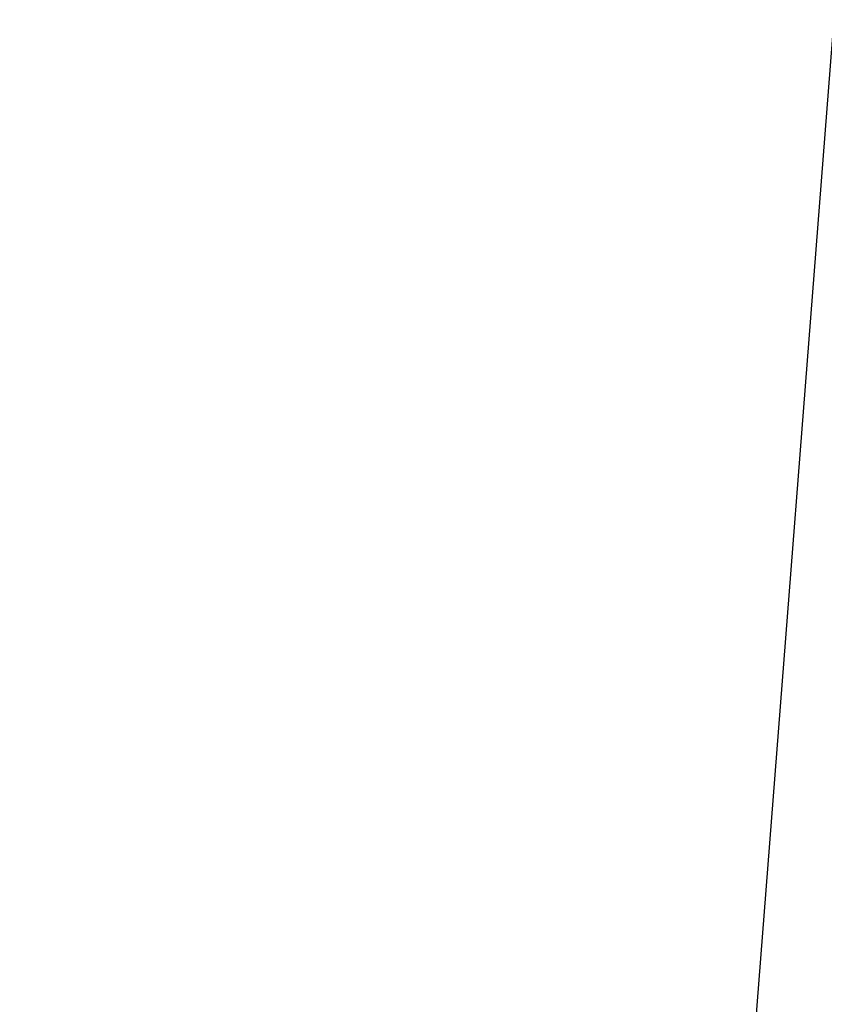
# Model space of a CAD drawing. Header units: millimetres. Extents: x 54 to 130, y 13 to 286.
# Tile 138 of 256: x 98.22757 to 98.23334, y 14.71041 to 14.71746. Entities that reach past the tile are written whole.
import ezdxf

# ---------------------------------------------------------------- set-up
doc = ezdxf.new("R2010")
doc.units = ezdxf.units.MM

msp = doc.modelspace()

# ---------------------------------------------------------------- linework, layer by layer
at = {"color": 7, "linetype": 'Continuous', "lineweight": 25}
msp.add_line((98.247936, 14.9037931), (98.1868227, 14.1198718), dxfattribs=at)
msp.add_open_spline([(97.9235385, 13.5910301), (97.747582, 13.6220804), (97.2441352, 13.7109216), (96.5136967, 13.9720256), (95.7362634, 14.3285316), (95.0613423, 14.7186878), (94.4038085, 15.1761567), (93.8175828, 15.6585517), (93.2982156, 16.1448531), (92.8409711, 16.6183268), (92.3946227, 17.1273419), (91.9591372, 17.6718209), (91.4385447, 18.3828543), (90.843547, 19.293562), (90.1896594, 20.4394284), (89.6207064, 21.575151), (89.1280307, 22.6714743), (88.7048713, 23.7055266), (88.3139461, 24.756534), (87.9630661, 25.7918875), (87.6510056, 26.8019575), (87.3694821, 27.8039688), (87.1615009, 28.6237613), (87.0149739, 29.2462646), (86.9219551, 29.6605824), (86.8364962, 30.0621893), (86.7586101, 30.4510916), (86.6881954, 30.8272448), (86.6256188, 31.190821), (86.5662031, 31.562401), (86.5161574, 31.9473322), (86.4828768, 32.3499123), (86.4674999, 32.7498458), (86.4703996, 33.1472575), (86.4925442, 33.5607889), (86.5365989, 33.9874533), (86.6059501, 34.4231428), (86.69844, 34.8463927), (86.8103186, 35.2437262), (86.9372007, 35.6120025), (87.0761543, 35.9475604), (87.2298717, 36.257744), (87.3750171, 36.5036145), (87.5041888, 36.6928862), (87.6083361, 36.8265639), (87.7093303, 36.9412089), (87.8214458, 37.0452666), (87.9656553, 37.170426), (88.1493408, 37.322342), (88.6776622, 37.7531322), (89.1959733, 38.144074), (89.6967173, 38.4934617), (89.8477912, 38.5972092), (90.0003506, 38.7002856), (90.1543937, 38.8027019), (90.3099213, 38.9044552), (90.6662125, 39.1338504), (91.0383876, 39.362519), (91.426486, 39.5903425), (91.6278406, 39.7063231), (91.8366162, 39.8243307), (92.0701399, 39.9537501), (92.327298, 40.093183), (92.6016932, 40.2382697), (93.1566913, 40.5241792), (93.9862078, 40.9225527), (95.084884, 41.384655), (96.0238303, 41.7215414), (96.8083945, 41.9708611), (97.4486589, 42.1519747), (97.923384, 42.2757669), (98.1851108, 42.3330283), (98.2327839, 42.3434584)], degree=3, knots=[0, 0, 0, 0, 0.017072, 0.048845, 0.071896, 0.094787, 0.117605, 0.140435, 0.157609, 0.174817, 0.192092, 0.209467, 0.226973, 0.256523, 0.286665, 0.31753, 0.341139, 0.364948, 0.389001, 0.411692, 0.432744, 0.453735, 0.474696, 0.483396, 0.491784, 0.499861, 0.50763, 0.515095, 0.522259, 0.529126, 0.536944, 0.544612, 0.55217, 0.559665, 0.56714, 0.57571, 0.584212, 0.592718, 0.601296, 0.609178, 0.616914, 0.624559, 0.632171, 0.63666, 0.641006, 0.644759, 0.648368, 0.653327, 0.660388, 0.668083, 0.709886, 0.715089, 0.720331, 0.725614, 0.730936, 0.736297, 0.7417, 0.767711, 0.774492, 0.781333, 0.788233, 0.79573, 0.805042, 0.814288, 0.823469, 0.861022, 0.897481, 0.932704, 0.953643, 0.974526, 0.99536, 1, 1, 1, 1], dxfattribs=at)

doc.saveas('drawing.dxf')
